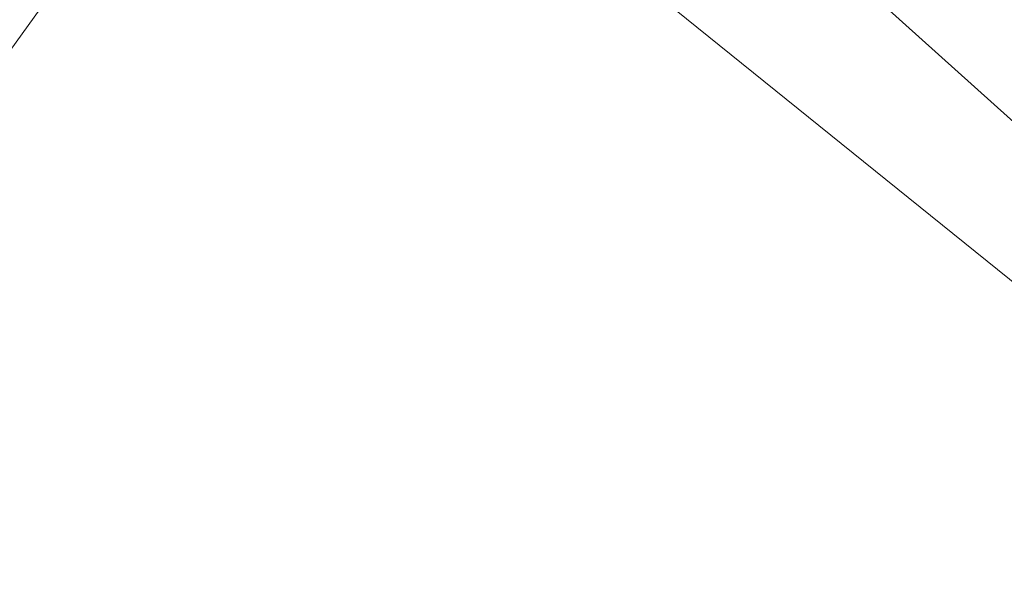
# Model space of a CAD drawing. Header units: metres. Extents: x 187916 to 189411, y 333285 to 334910.
# Tile 134 of 256: x 188376 to 188390, y 334452 to 334460. Entities that reach past the tile are written whole.
import ezdxf

# ---------------------------------------------------------------- set-up
doc = ezdxf.new("R2010")
doc.units = ezdxf.units.M
doc.layers.add('B-WE-OG-BEBOUWING-GV', color=253, linetype='Continuous', lineweight=15)
doc.layers.add('B-WE-OG-TERREIN_ERF-GV', color=253, linetype='Continuous', lineweight=15)

# ---------------------------------------------------------------- blocks, each defined once
blk = doc.blocks.new('DTM')
at = {"layer": 'B-WE-OG-BEBOUWING-GV', "ltscale": 0.2, "flags": 128}
for points in [[(188370.962, 334474.935), (188368.318, 334471.57), (188368.768, 334471.212), (188361.451, 334461.817), (188364.99, 334459.329), (188365.382, 334458.174), (188366.832, 334457.107), (188367.994, 334456.998), (188368.053, 334457.079), (188371.743, 334454.367), (188379.373, 334464.966), (188382.902, 334469.018), (188384.915, 334471.34), (188382.759, 334473.226), (188380.078, 334475.571), (188377.508, 334472.089), (188374.429, 334474.361), (188373.484, 334473.08)], [(188388.677, 334468.195), (188384.915, 334471.34), (188382.902, 334469.018), (188385.163, 334467.08), (188389.567, 334463.306), (188387.521, 334460.843), (188394.279, 334454.766), (188395.285, 334455.885), (188395.836, 334456.119), (188396.669, 334457.069), (188396.786, 334457.602), (188398.705, 334459.772)], [(188371.743, 334454.367), (188372.082, 334454.118), (188371.266, 334452.022), (188375.373, 334448.984), (188374.753, 334448.163), (188374.991, 334447.978), (188375.574, 334448.781), (188377.126, 334447.663), (188376.533, 334446.85), (188376.767, 334446.665), (188377.364, 334447.483), (188377.714, 334447.962), (188378.603, 334449.18), (188384.055, 334445.194), (188385.989, 334445.364), (188389.824, 334449.71), (188390.43, 334450.396), (188393.312, 334453.662), (188383.643, 334461.46), (188381.817, 334462.959), (188379.373, 334464.966)]]:
    blk.add_lwpolyline(points, close=True, dxfattribs=at)
at = {"layer": 'B-WE-OG-TERREIN_ERF-GV', "ltscale": 0.2, "flags": 128}
blk.add_lwpolyline([(188394.279, 334454.766), (188387.521, 334460.843), (188389.567, 334463.306), (188385.163, 334467.08), (188382.902, 334469.018), (188379.373, 334464.966), (188381.817, 334462.959), (188383.643, 334461.46), (188393.312, 334453.662)], dxfattribs=at)

msp = doc.modelspace()

# ---------------------------------------------------------------- block references
msp.add_blockref('DTM', (0, 0))

doc.saveas('drawing.dxf')
